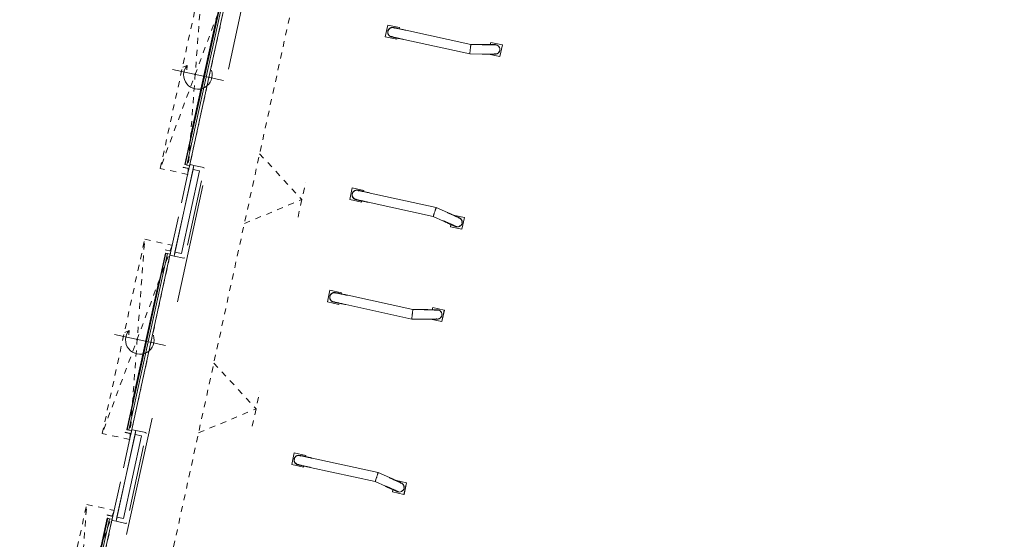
# Model space of a CAD drawing. Header units: metres. Extents: x 233012 to 233264, y 553571 to 554014.
# Tile 48 of 256: x 233173 to 233190, y 553735 to 553744. Entities that reach past the tile are written whole.
import ezdxf

# ---------------------------------------------------------------- set-up
doc = ezdxf.new("R2010")
doc.units = ezdxf.units.M
for name, pattern in [('Dash', [0.00635, 0.003175, -0.003175]), ('Hidden 2x', [0.0036, 0.0024, -0.0012]), ('NLCS-HIDDEN', [4, 2, -2])]:
    doc.linetypes.add(name, pattern=pattern)
for name, color, linetype, lineweight in [('A-N---NPP', 251, 'NLCS-HIDDEN', 9), ('A-NL$1_poort', 252, 'Continuous', 5), ('A-NL$1B_3D-modellen_algemeen', 252, 'Continuous', 5), ('A-NL$1B_3D-modellen_algemeen-drsn', 252, 'Continuous', 5), ('A-NL30_deursparing', 252, 'Continuous', 5)]:
    doc.layers.add(name, color=color, linetype=linetype, lineweight=lineweight)

# ---------------------------------------------------------------- blocks, each defined once
blk = doc.blocks.new('NLRS_31_DO_WB_overheaddeur OH1042P 1 raam_Assa Abloy_mie - overheaddeur OH1042P_Assa Abloy_bxh3000x3200-V86-01_Situatie')
at = {"layer": 'A-NL$1_poort', "linetype": 'Dash'}
for p, q in [((1.67, -0.125), (-1.67, -0.597)), ((-1.67, -0.125), (1.67, -0.597)), ((-1.67, -0.597), (-1.67, -0.125)), ((-1.67, -0.125), (1.67, -0.125)), ((1.67, -0.125), (1.67, -0.597)), ((1.67, -0.597), (-1.67, -0.597))]:
    blk.add_line(p, q, dxfattribs=at)
at = {"layer": 'A-NL$1B_3D-modellen_algemeen'}
for p, q in [((-1.5, -0.125), (-1.57, -0.125)), ((-1.57, -0.125), (-1.57, -0.225)), ((-1.568, -0.225), (-1.568, -0.127)), ((-1.568, -0.127), (-1.5, -0.127)), ((-1.518, -0.13), (-1.518, -0.127)), ((-1.518, -0.171), (-1.518, -0.13)), ((-1.5, -0.127), (-1.5, -0.125)), ((1.5, -0.127), (-1.5, -0.127)), ((1.57, -0.125), (1.5, -0.125)), ((1.5, -0.125), (1.5, -0.127)), ((1.5, -0.127), (1.568, -0.127)), ((1.518, -0.127), (1.518, -0.13)), ((1.518, -0.13), (1.518, -0.171)), ((1.568, -0.127), (1.568, -0.225)), ((1.57, -0.225), (1.57, -0.125)), ((-1.57, -0.225), (-1.568, -0.225)), ((-1.518, -0.183), (-1.518, -0.171)), ((-1.518, -0.171), (1.518, -0.171)), ((-1.518, -0.201), (-1.518, -0.183)), ((-1.518, -0.201), (1.518, -0.201)), ((-1.029, -0.215), (1.031, -0.215)), ((1.518, -0.171), (1.518, -0.183)), ((1.518, -0.183), (1.518, -0.201)), ((1.568, -0.225), (1.57, -0.225))]:
    blk.add_line(p, q, dxfattribs=at)
at = {"layer": 'A-NL30_deursparing'}
for p, q in [((0, 0.127), (0, -0.753)), ((-1.518, -0.201), (-1.518, -0.208)), ((1.518, -0.208), (-1.518, -0.208)), ((-1.518, -0.208), (-1.518, -0.209)), ((-1.518, -0.208), (1.518, -0.208)), ((-1.518, -0.209), (1.518, -0.209)), ((-0.195, -0.209), (-0.305, -0.209)), ((-0.305, -0.209), (-0.195, -0.209)), ((-0.195, -0.209), (-0.295, -0.209)), ((-0.295, -0.209), (-0.195, -0.209)), ((0.195, -0.209), (-0.195, -0.209)), ((0.195, -0.209), (0.295, -0.209)), ((0.295, -0.209), (0.195, -0.209)), ((0.195, -0.209), (0.305, -0.209)), ((0.305, -0.209), (0.195, -0.209)), ((1.518, -0.208), (1.518, -0.201)), ((1.518, -0.209), (1.518, -0.208)), ((-0.117, -0.525), (-0.043, -0.512)), ((-0.117, -0.525), (-0.071, -0.59))]:
    blk.add_line(p, q, dxfattribs=at)
blk.add_arc((0, -0.315), 0.24, 240.8736, 121.6175, dxfattribs=at)
blk = doc.blocks.new('NLRS_90_GM_LB_wieldwinger paar_gen_mie - wieldwinger paar_gen-V97-01_Situatie')
at = {"layer": 'A-NL$1B_3D-modellen_algemeen'}
for p, q in [((233178.4, 553739.438), (233178.357, 553739.243)), ((233178.595, 553739.395), (233178.4, 553739.438)), ((233178.493, 553739.397), (233178.493, 553739.397)), ((233178.59, 553739.375), (233178.595, 553739.395)), ((233178.595, 553739.395), (233178.591, 553739.375)), ((233178.595, 553739.395), (233178.595, 553739.395)), ((233179.794, 553739.112), (233178.7, 553739.352)), ((233178.357, 553739.243), (233178.552, 553739.2)), ((233178.459, 553739.242), (233178.459, 553739.242)), ((233178.552, 553739.2), (233178.557, 553739.221)), ((233178.557, 553739.221), (233178.552, 553739.2)), ((233178.552, 553739.2), (233178.552, 553739.2)), ((233178.666, 553739.196), (233179.777, 553738.953)), ((233180.127, 553739.148), (233180.118, 553739.109)), ((233180.322, 553739.105), (233180.127, 553739.148)), ((233179.984, 553739.111), (233179.794, 553739.112)), ((233180.28, 553738.91), (233180.322, 553739.105)), ((233180.323, 553739.105), (233180.28, 553738.91)), ((233180.322, 553739.105), (233180.323, 553739.105)), ((233179.777, 553738.953), (233179.983, 553738.952)), ((233180.09, 553738.952), (233180.28, 553738.91)), ((233180.28, 553738.91), (233180.28, 553738.91)), ((233177.801, 553736.703), (233177.758, 553736.508)), ((233177.996, 553736.66), (233177.801, 553736.703)), ((233177.894, 553736.662), (233177.894, 553736.662)), ((233177.992, 553736.64), (233177.996, 553736.66)), ((233177.996, 553736.66), (233177.992, 553736.64)), ((233177.996, 553736.66), (233177.996, 553736.66)), ((233177.758, 553736.508), (233177.954, 553736.465)), ((233177.86, 553736.506), (233177.86, 553736.506)), ((233179.212, 553736.373), (233178.101, 553736.616)), ((233177.954, 553736.465), (233177.957, 553736.48)), ((233177.957, 553736.48), (233177.954, 553736.465)), ((233177.954, 553736.465), (233177.954, 553736.465)), ((233178.067, 553736.461), (233179.162, 553736.221)), ((233179.4, 553736.288), (233179.212, 553736.373)), ((233179.162, 553736.221), (233179.334, 553736.143)), ((233179.687, 553736.202), (233179.497, 553736.244)), ((233179.644, 553736.007), (233179.687, 553736.202)), ((233179.687, 553736.202), (233179.645, 553736.007)), ((233179.687, 553736.202), (233179.687, 553736.202)), ((233179.458, 553736.089), (233179.449, 553736.05)), ((233179.449, 553736.05), (233179.644, 553736.007)), ((233179.645, 553736.007), (233179.644, 553736.007))]:
    blk.add_line(p, q, dxfattribs=at)
at = {"layer": 'A-NL$1B_3D-modellen_algemeen', "flags": 128}
for points in [[(233178.459, 553739.242), (233178.456, 553739.242), (233178.453, 553739.243), (233178.45, 553739.244), (233178.447, 553739.245), (233178.444, 553739.246), (233178.441, 553739.248), (233178.438, 553739.249), (233178.435, 553739.251), (233178.433, 553739.252), (233178.43, 553739.254), (233178.427, 553739.256), (233178.425, 553739.258), (233178.422, 553739.26), (233178.42, 553739.262), (233178.418, 553739.265), (233178.416, 553739.267), (233178.414, 553739.269), (233178.412, 553739.272), (233178.41, 553739.275), (233178.408, 553739.277), (233178.407, 553739.28), (233178.405, 553739.283), (233178.404, 553739.286), (233178.402, 553739.289), (233178.401, 553739.292), (233178.4, 553739.295), (233178.399, 553739.298), (233178.398, 553739.301), (233178.398, 553739.304), (233178.397, 553739.307), (233178.397, 553739.31), (233178.396, 553739.313), (233178.396, 553739.316), (233178.396, 553739.32), (233178.396, 553739.323), (233178.397, 553739.326), (233178.397, 553739.329), (233178.397, 553739.332), (233178.398, 553739.335), (233178.398, 553739.336)], [(233178.398, 553739.336), (233178.399, 553739.339), (233178.4, 553739.342), (233178.401, 553739.345), (233178.402, 553739.348), (233178.403, 553739.351), (233178.404, 553739.354), (233178.406, 553739.357), (233178.407, 553739.36), (233178.409, 553739.362), (233178.411, 553739.365), (233178.413, 553739.368), (233178.415, 553739.37), (233178.417, 553739.373), (233178.419, 553739.375), (233178.421, 553739.377), (233178.424, 553739.379), (233178.426, 553739.381), (233178.429, 553739.383), (233178.431, 553739.385), (233178.434, 553739.387), (233178.437, 553739.388), (233178.439, 553739.39), (233178.442, 553739.391), (233178.445, 553739.393), (233178.448, 553739.394), (233178.451, 553739.395), (233178.454, 553739.396), (233178.457, 553739.396), (233178.46, 553739.397), (233178.463, 553739.398), (233178.467, 553739.398), (233178.47, 553739.398), (233178.473, 553739.399), (233178.476, 553739.399), (233178.479, 553739.399), (233178.482, 553739.398), (233178.486, 553739.398), (233178.489, 553739.398), (233178.492, 553739.397), (233178.493, 553739.397)], [(233178.7, 553739.352), (233178.691, 553739.353), (233178.683, 553739.355), (233178.674, 553739.357), (233178.666, 553739.359), (233178.658, 553739.361), (233178.65, 553739.363), (233178.641, 553739.364), (233178.633, 553739.366), (233178.626, 553739.368), (233178.618, 553739.369), (233178.61, 553739.371), (233178.603, 553739.373), (233178.595, 553739.374), (233178.588, 553739.376), (233178.581, 553739.377), (233178.574, 553739.379), (233178.568, 553739.38), (233178.561, 553739.382), (233178.555, 553739.383), (233178.549, 553739.384), (233178.544, 553739.386), (233178.538, 553739.387), (233178.533, 553739.388), (233178.529, 553739.389), (233178.524, 553739.39), (233178.52, 553739.391), (233178.516, 553739.392), (233178.512, 553739.393), (233178.509, 553739.393), (233178.506, 553739.394), (233178.503, 553739.395), (233178.5, 553739.395), (233178.498, 553739.396), (233178.497, 553739.396), (233178.495, 553739.396), (233178.494, 553739.397), (233178.493, 553739.397)], [(233178.51, 553739.387), (233178.507, 553739.388), (233178.504, 553739.389), (233178.501, 553739.39), (233178.499, 553739.391), (233178.496, 553739.392), (233178.493, 553739.393)], [(233178.459, 553739.242), (233178.46, 553739.241), (233178.461, 553739.241), (233178.463, 553739.241), (233178.465, 553739.24), (233178.467, 553739.24), (233178.469, 553739.239), (233178.472, 553739.239), (233178.475, 553739.238), (233178.479, 553739.237), (233178.483, 553739.236), (233178.487, 553739.235), (233178.491, 553739.234), (233178.496, 553739.233), (233178.501, 553739.232), (233178.506, 553739.231), (233178.511, 553739.23), (233178.517, 553739.229), (233178.523, 553739.228), (233178.529, 553739.226), (233178.535, 553739.225), (233178.542, 553739.223), (233178.549, 553739.222), (233178.556, 553739.22), (233178.563, 553739.219), (233178.57, 553739.217), (233178.578, 553739.215), (233178.586, 553739.214), (233178.593, 553739.212), (233178.601, 553739.21), (233178.609, 553739.209), (233178.617, 553739.207), (233178.626, 553739.205), (233178.634, 553739.203), (233178.642, 553739.201), (233178.651, 553739.2), (233178.659, 553739.198), (233178.666, 553739.196)], [(233178.46, 553739.245), (233178.463, 553739.245), (233178.466, 553739.244), (233178.469, 553739.244), (233178.472, 553739.244), (233178.475, 553739.244), (233178.478, 553739.244)], [(233180.22, 553739.107), (233180.209, 553739.108), (233180.206, 553739.109), (233180.204, 553739.109), (233180.202, 553739.109), (233180.2, 553739.109), (233180.198, 553739.109), (233180.195, 553739.109), (233180.193, 553739.109), (233180.189, 553739.109), (233180.186, 553739.109), (233180.182, 553739.109), (233180.178, 553739.109), (233180.174, 553739.109), (233180.169, 553739.109), (233180.164, 553739.109), (233180.159, 553739.109), (233180.154, 553739.11), (233180.148, 553739.11), (233180.142, 553739.11), (233180.136, 553739.11), (233180.129, 553739.11), (233180.123, 553739.11), (233180.116, 553739.11), (233180.109, 553739.11), (233180.101, 553739.11), (233180.094, 553739.11), (233180.086, 553739.11), (233180.078, 553739.11), (233180.07, 553739.11), (233180.062, 553739.11), (233180.054, 553739.11), (233180.046, 553739.11), (233180.038, 553739.111), (233180.029, 553739.111), (233180.021, 553739.111), (233180.012, 553739.111), (233180.003, 553739.111), (233179.995, 553739.111), (233179.986, 553739.111), (233179.984, 553739.111)], [(233180.22, 553739.103), (233180.209, 553739.104), (233180.206, 553739.105), (233180.204, 553739.105), (233180.202, 553739.105), (233180.2, 553739.105), (233180.198, 553739.105), (233180.195, 553739.105), (233180.192, 553739.105), (233180.189, 553739.105), (233180.186, 553739.105), (233180.182, 553739.105), (233180.178, 553739.105), (233180.174, 553739.105), (233180.169, 553739.105), (233180.164, 553739.105), (233180.159, 553739.105), (233180.154, 553739.106), (233180.148, 553739.106), (233180.142, 553739.106), (233180.136, 553739.106), (233180.129, 553739.106), (233180.122, 553739.106), (233180.116, 553739.106), (233180.109, 553739.106), (233180.101, 553739.106), (233180.094, 553739.106), (233180.086, 553739.106), (233180.078, 553739.106), (233180.07, 553739.106), (233180.062, 553739.106), (233180.054, 553739.106), (233180.046, 553739.106), (233180.037, 553739.107), (233180.029, 553739.107), (233180.02, 553739.107), (233180.012, 553739.107), (233180.003, 553739.107), (233179.995, 553739.107), (233179.986, 553739.107), (233179.984, 553739.107)], [(233180.199, 553738.95), (233180.197, 553738.95), (233180.196, 553738.95), (233180.194, 553738.95), (233180.191, 553738.95), (233180.189, 553738.95), (233180.186, 553738.95), (233180.182, 553738.95), (233180.178, 553738.95), (233180.174, 553738.95), (233180.17, 553738.95), (233180.165, 553738.95), (233180.16, 553738.95), (233180.155, 553738.95), (233180.15, 553738.951), (233180.144, 553738.951), (233180.138, 553738.951), (233180.132, 553738.951), (233180.125, 553738.951), (233180.118, 553738.951), (233180.111, 553738.951), (233180.104, 553738.951), (233180.097, 553738.951), (233180.089, 553738.951), (233180.082, 553738.951), (233180.074, 553738.951), (233180.066, 553738.951), (233180.058, 553738.951), (233180.05, 553738.951), (233180.041, 553738.951), (233180.033, 553738.952), (233180.025, 553738.952), (233180.016, 553738.952), (233180.008, 553738.952), (233179.999, 553738.952), (233179.99, 553738.952), (233179.983, 553738.952)], [(233180.187, 553738.955), (233180.197, 553738.954), (233180.199, 553738.954)], [(233177.8, 553736.601), (233177.8, 553736.604), (233177.801, 553736.607), (233177.802, 553736.61), (233177.803, 553736.613), (233177.804, 553736.616), (233177.806, 553736.619), (233177.807, 553736.622), (233177.809, 553736.624), (233177.811, 553736.627), (233177.812, 553736.63), (233177.814, 553736.632), (233177.816, 553736.635), (233177.818, 553736.637), (233177.82, 553736.64), (233177.823, 553736.642), (233177.825, 553736.644), (233177.828, 553736.646), (233177.83, 553736.648), (233177.833, 553736.65), (233177.835, 553736.651), (233177.838, 553736.653), (233177.841, 553736.655), (233177.844, 553736.656), (233177.847, 553736.657), (233177.85, 553736.658), (233177.853, 553736.659), (233177.856, 553736.66), (233177.859, 553736.661), (233177.862, 553736.662), (233177.865, 553736.662), (233177.868, 553736.663), (233177.871, 553736.663), (233177.874, 553736.663), (233177.878, 553736.663), (233177.881, 553736.663), (233177.884, 553736.663), (233177.887, 553736.663), (233177.89, 553736.662), (233177.893, 553736.662), (233177.894, 553736.662)], [(233178.101, 553736.616), (233178.093, 553736.618), (233178.084, 553736.62), (233178.076, 553736.622), (233178.067, 553736.624), (233178.059, 553736.625), (233178.051, 553736.627), (233178.043, 553736.629), (233178.035, 553736.631), (233178.027, 553736.633), (233178.019, 553736.634), (233178.012, 553736.636), (233178.004, 553736.638), (233177.997, 553736.639), (233177.99, 553736.641), (233177.983, 553736.642), (233177.976, 553736.644), (233177.969, 553736.645), (233177.963, 553736.647), (233177.957, 553736.648), (233177.951, 553736.649), (233177.945, 553736.65), (233177.94, 553736.652), (233177.935, 553736.653), (233177.93, 553736.654), (233177.925, 553736.655), (233177.921, 553736.656), (233177.917, 553736.657), (233177.913, 553736.657), (233177.91, 553736.658), (233177.907, 553736.659), (233177.904, 553736.659), (233177.902, 553736.66), (233177.9, 553736.66), (233177.898, 553736.661), (233177.897, 553736.661), (233177.896, 553736.661), (233177.894, 553736.662)], [(233177.911, 553736.651), (233177.908, 553736.653), (233177.906, 553736.654), (233177.903, 553736.655), (233177.9, 553736.656), (233177.897, 553736.657), (233177.894, 553736.657)], [(233177.86, 553736.506), (233177.857, 553736.507), (233177.854, 553736.508), (233177.851, 553736.509), (233177.848, 553736.51), (233177.845, 553736.511), (233177.842, 553736.513), (233177.839, 553736.514), (233177.837, 553736.516), (233177.834, 553736.517), (233177.831, 553736.519), (233177.829, 553736.521), (233177.826, 553736.523), (233177.824, 553736.525), (233177.822, 553736.527), (233177.819, 553736.529), (233177.817, 553736.532), (233177.815, 553736.534), (233177.813, 553736.537), (233177.811, 553736.539), (233177.81, 553736.542), (233177.808, 553736.545), (233177.807, 553736.548), (233177.805, 553736.55), (233177.804, 553736.553), (233177.803, 553736.556), (233177.802, 553736.559), (233177.801, 553736.562), (233177.8, 553736.565), (233177.799, 553736.568), (233177.799, 553736.572), (233177.798, 553736.575), (233177.798, 553736.578), (233177.798, 553736.581), (233177.798, 553736.584), (233177.798, 553736.587), (233177.798, 553736.591), (233177.798, 553736.594), (233177.799, 553736.597), (233177.799, 553736.6), (233177.8, 553736.601)], [(233177.86, 553736.506), (233177.862, 553736.506), (233177.863, 553736.506), (233177.864, 553736.505), (233177.866, 553736.505), (233177.868, 553736.504), (233177.871, 553736.504), (233177.874, 553736.503), (233177.877, 553736.503), (233177.88, 553736.502), (233177.884, 553736.501), (233177.888, 553736.5), (233177.892, 553736.499), (233177.897, 553736.498), (233177.902, 553736.497), (233177.907, 553736.496), (233177.913, 553736.495), (233177.918, 553736.494), (233177.924, 553736.492), (233177.93, 553736.491), (233177.937, 553736.489), (233177.943, 553736.488), (233177.95, 553736.487), (233177.957, 553736.485), (233177.964, 553736.483), (233177.972, 553736.482), (233177.979, 553736.48), (233177.987, 553736.479), (233177.995, 553736.477), (233178.003, 553736.475), (233178.011, 553736.473), (233178.019, 553736.472), (233178.027, 553736.47), (233178.035, 553736.468), (233178.044, 553736.466), (233178.052, 553736.464), (233178.061, 553736.462), (233178.067, 553736.461)], [(233177.861, 553736.51), (233177.864, 553736.51), (233177.867, 553736.509), (233177.87, 553736.509), (233177.873, 553736.509), (233177.876, 553736.508), (233177.879, 553736.508)], [(233179.597, 553736.2), (233179.596, 553736.201), (233179.594, 553736.201), (233179.592, 553736.202), (233179.59, 553736.203), (233179.588, 553736.204), (233179.585, 553736.205), (233179.582, 553736.207), (233179.578, 553736.208), (233179.575, 553736.21), (233179.571, 553736.211), (233179.566, 553736.213), (233179.562, 553736.215), (233179.557, 553736.217), (233179.552, 553736.22), (233179.547, 553736.222), (233179.541, 553736.225), (233179.536, 553736.227), (233179.53, 553736.23), (233179.524, 553736.233), (233179.517, 553736.235), (233179.511, 553736.238), (233179.504, 553736.241), (233179.497, 553736.244), (233179.49, 553736.247), (233179.483, 553736.251), (233179.476, 553736.254), (233179.468, 553736.257), (233179.461, 553736.261), (233179.453, 553736.264), (233179.446, 553736.268), (233179.438, 553736.271), (233179.43, 553736.275), (233179.422, 553736.278), (233179.415, 553736.282), (233179.407, 553736.285), (233179.4, 553736.288)], [(233179.584, 553736.2), (233179.594, 553736.197), (233179.595, 553736.196)], [(233179.551, 553736.048), (233179.54, 553736.051), (233179.537, 553736.052), (233179.536, 553736.053), (233179.534, 553736.054), (233179.532, 553736.055), (233179.53, 553736.056), (233179.527, 553736.057), (233179.525, 553736.058), (233179.522, 553736.059), (233179.519, 553736.061), (233179.515, 553736.062), (233179.512, 553736.064), (233179.508, 553736.065), (233179.503, 553736.067), (233179.499, 553736.069), (233179.494, 553736.071), (233179.489, 553736.074), (233179.484, 553736.076), (233179.479, 553736.078), (233179.473, 553736.081), (233179.467, 553736.084), (233179.461, 553736.086), (233179.455, 553736.089), (233179.448, 553736.092), (233179.441, 553736.095), (233179.435, 553736.098), (233179.428, 553736.101), (233179.421, 553736.104), (233179.413, 553736.108), (233179.406, 553736.111), (233179.399, 553736.114), (233179.391, 553736.118), (233179.383, 553736.121), (233179.376, 553736.125), (233179.368, 553736.128), (233179.36, 553736.132), (233179.352, 553736.135), (233179.344, 553736.139), (233179.336, 553736.142), (233179.334, 553736.143)], [(233179.552, 553736.052), (233179.541, 553736.055), (233179.539, 553736.056), (233179.537, 553736.057), (233179.535, 553736.058), (233179.533, 553736.058), (233179.531, 553736.059), (233179.529, 553736.06), (233179.526, 553736.062), (233179.524, 553736.063), (233179.52, 553736.064), (233179.517, 553736.066), (233179.513, 553736.067), (233179.509, 553736.069), (233179.505, 553736.071), (233179.501, 553736.073), (233179.496, 553736.075), (233179.491, 553736.077), (233179.486, 553736.08), (233179.48, 553736.082), (233179.475, 553736.085), (233179.469, 553736.087), (233179.463, 553736.09), (233179.456, 553736.093), (233179.45, 553736.096), (233179.443, 553736.099), (233179.436, 553736.102), (233179.429, 553736.105), (233179.422, 553736.108), (233179.415, 553736.111), (233179.408, 553736.115), (233179.4, 553736.118), (233179.393, 553736.121), (233179.385, 553736.125), (233179.377, 553736.128), (233179.37, 553736.132), (233179.362, 553736.135), (233179.354, 553736.139), (233179.346, 553736.142), (233179.338, 553736.146), (233179.336, 553736.147)]]:
    blk.add_lwpolyline(points, dxfattribs=at)
at = {"layer": 'A-NL$1B_3D-modellen_algemeen'}
for centre, major_axis, start_param, end_param in [((233178.476, 553739.319), (0.017, 0.0777), 1.570797, 3.403393), ((233178.476, 553739.319), (0.017, 0.0777), 6.030648, 7.853976), ((233178.476, 553739.319), (0.0161, 0.0738), 1.570796, 1.832595), ((233178.476, 553739.319), (0.0161, 0.0738), 1.308997, 1.570796), ((233178.476, 553739.319), (0.0161, 0.0738), 2.094396, 2.356195), ((233178.476, 553739.319), (0.0161, 0.0738), 0.785395, 1.134942), ((233178.476, 553739.319), (0.0161, 0.0738), 6.053207, 6.926235), ((233178.476, 553739.319), (0.0161, 0.0738), 3.239434, 3.340115), ((233180.203, 553739.029), (0.017, 0.0777), 4.921829, 6.766555), ((233180.203, 553739.029), (0.017, 0.0777), 3.089234, 4.92183), ((233180.203, 553739.029), (0.0161, 0.0738), 3.089232, 3.991761), ((233180.203, 553739.029), (0.0161, 0.0738), 6.230826, 6.403258), ((233180.203, 553739.029), (0.0161, 0.0738), 4.136432, 4.278614), ((233180.203, 553739.029), (0.0161, 0.0738), 5.283174, 5.70723), ((233180.203, 553739.029), (0.0161, 0.0738), 4.451291, 4.570217), ((233177.877, 553736.584), (0.017, 0.0777), 6.021382, 7.853978), ((233177.877, 553736.584), (0.0161, 0.0738), 6.084665, 6.185345), ((233177.877, 553736.584), (0.017, 0.0777), 1.570794, 3.394122), ((233177.877, 553736.584), (0.0161, 0.0738), 1.570795, 1.832594), ((233177.877, 553736.584), (0.0161, 0.0738), 1.308995, 1.570794), ((233177.877, 553736.584), (0.0161, 0.0738), 2.006646, 2.356193), ((233177.877, 553736.584), (0.0161, 0.0738), 2.498536, 3.371564), ((233177.877, 553736.584), (0.0161, 0.0738), 0.785395, 1.047194), ((233179.568, 553736.126), (0.0161, 0.0738), 5.433018, 6.335547), ((233179.568, 553736.126), (0.017, 0.0777), 4.764751, 6.335548), ((233179.568, 553736.126), (0.017, 0.0777), 2.670351, 4.502947), ((233179.568, 553736.126), (0.0161, 0.0738), 3.021521, 3.193953), ((233179.568, 553736.126), (0.0161, 0.0738), 3.71755, 4.141606), ((233179.568, 553736.126), (0.0161, 0.0738), 5.146166, 5.288348), ((233179.568, 553736.126), (0.017, 0.0777), 4.502947, 4.733283), ((233179.568, 553736.126), (0.0161, 0.0738), 4.854561, 4.973487)]:
    blk.add_ellipse(centre, major_axis=major_axis, ratio=0.9998, start_param=start_param, end_param=end_param, dxfattribs=at)
for points, knots in [([(233179.794, 553739.112), (233179.794, 553739.112), (233179.794, 553739.11), (233179.793, 553739.102), (233179.791, 553739.09), (233179.789, 553739.073), (233179.786, 553739.054), (233179.784, 553739.033), (233179.782, 553739.012), (233179.78, 553738.993), (233179.778, 553738.976), (233179.777, 553738.963), (233179.777, 553738.955), (233179.777, 553738.953), (233179.777, 553738.953)], [0.0013236, 0.0013236, 0.0013236, 0.0013236, 0.0833333, 0.1666667, 0.25, 0.3333333, 0.4166667, 0.5, 0.5833333, 0.6666667, 0.75, 0.8333333, 0.9166667, 1, 1, 1, 1]), ([(233179.212, 553736.373), (233179.212, 553736.373), (233179.211, 553736.371), (233179.208, 553736.364), (233179.204, 553736.352), (233179.198, 553736.336), (233179.192, 553736.317), (233179.186, 553736.298), (233179.179, 553736.278), (233179.173, 553736.259), (233179.168, 553736.243), (233179.164, 553736.231), (233179.162, 553736.223), (233179.162, 553736.221), (233179.162, 553736.221)], [0, 0, 0, 0, 0.0833333, 0.1666667, 0.25, 0.3333333, 0.4166667, 0.5, 0.5833333, 0.6666667, 0.75, 0.8333333, 0.9166667, 0.9986764, 0.9986764, 0.9986764, 0.9986764])]:
    blk.add_open_spline(points, degree=3, knots=knots, dxfattribs=at)
blk = doc.blocks.new('NLRS_90_GM_LB_wieldwinger paar_gen_mie - wieldwinger paar_gen-2265158-01_Situatie')
at = {"layer": 'A-NL$1B_3D-modellen_algemeen'}
for p, q in [((233166.702, 553685.983), (233166.659, 553685.788)), ((233166.897, 553685.94), (233166.702, 553685.983)), ((233166.795, 553685.942), (233166.795, 553685.942)), ((233166.893, 553685.92), (233166.897, 553685.94)), ((233166.898, 553685.94), (233166.893, 553685.92)), ((233166.897, 553685.94), (233166.898, 553685.94)), ((233168.097, 553685.657), (233167.002, 553685.896)), ((233166.659, 553685.788), (233166.855, 553685.745)), ((233166.761, 553685.786), (233166.761, 553685.786)), ((233166.855, 553685.745), (233166.859, 553685.765)), ((233166.859, 553685.765), (233166.855, 553685.745)), ((233166.855, 553685.745), (233166.855, 553685.745)), ((233166.968, 553685.741), (233168.079, 553685.498)), ((233168.286, 553685.656), (233168.097, 553685.657)), ((233168.43, 553685.693), (233168.421, 553685.654)), ((233168.625, 553685.65), (233168.43, 553685.693)), ((233168.582, 553685.455), (233168.625, 553685.65)), ((233168.625, 553685.65), (233168.582, 553685.455)), ((233168.625, 553685.65), (233168.625, 553685.65)), ((233168.079, 553685.498), (233168.285, 553685.497)), ((233168.392, 553685.497), (233168.582, 553685.455)), ((233168.582, 553685.455), (233168.582, 553685.455)), ((233166.104, 553683.248), (233166.061, 553683.052)), ((233166.299, 553683.205), (233166.104, 553683.248)), ((233166.061, 553683.052), (233166.256, 553683.01)), ((233166.197, 553683.206), (233166.197, 553683.206)), ((233166.294, 553683.185), (233166.299, 553683.205)), ((233166.299, 553683.205), (233166.295, 553683.185)), ((233166.299, 553683.205), (233166.299, 553683.205)), ((233167.515, 553682.918), (233166.404, 553683.161)), ((233166.163, 553683.051), (233166.163, 553683.051)), ((233166.256, 553683.01), (233166.261, 553683.03)), ((233166.261, 553683.03), (233166.256, 553683.01)), ((233166.256, 553683.01), (233166.256, 553683.01)), ((233166.37, 553683.006), (233167.465, 553682.766)), ((233167.702, 553682.833), (233167.515, 553682.918)), ((233167.465, 553682.766), (233167.637, 553682.688)), ((233167.99, 553682.747), (233167.8, 553682.789)), ((233167.947, 553682.552), (233167.99, 553682.747)), ((233167.99, 553682.747), (233167.947, 553682.552)), ((233167.99, 553682.747), (233167.99, 553682.747)), ((233167.76, 553682.634), (233167.752, 553682.594)), ((233167.752, 553682.594), (233167.947, 553682.552)), ((233167.947, 553682.552), (233167.947, 553682.552))]:
    blk.add_line(p, q, dxfattribs=at)
at = {"layer": 'A-NL$1B_3D-modellen_algemeen', "flags": 128}
for points in [[(233166.761, 553685.786), (233166.758, 553685.787), (233166.755, 553685.788), (233166.752, 553685.789), (233166.749, 553685.79), (233166.746, 553685.791), (233166.743, 553685.793), (233166.741, 553685.794), (233166.738, 553685.796), (233166.735, 553685.797), (233166.732, 553685.799), (233166.73, 553685.801), (233166.727, 553685.803), (233166.725, 553685.805), (233166.723, 553685.807), (233166.72, 553685.81), (233166.718, 553685.812), (233166.716, 553685.814), (233166.714, 553685.817), (233166.713, 553685.819), (233166.711, 553685.822), (233166.709, 553685.825), (233166.708, 553685.828), (233166.706, 553685.831), (233166.705, 553685.833), (233166.704, 553685.836), (233166.703, 553685.839), (233166.702, 553685.842), (233166.701, 553685.846), (233166.7, 553685.849), (233166.7, 553685.852), (233166.699, 553685.855), (233166.699, 553685.858), (233166.699, 553685.861), (233166.699, 553685.864), (233166.699, 553685.868), (233166.699, 553685.871), (233166.699, 553685.874), (233166.7, 553685.877), (233166.701, 553685.88), (233166.701, 553685.881)], [(233166.701, 553685.881), (233166.701, 553685.884), (233166.702, 553685.887), (233166.703, 553685.89), (233166.704, 553685.893), (233166.706, 553685.896), (233166.707, 553685.899), (233166.708, 553685.902), (233166.71, 553685.905), (233166.712, 553685.907), (233166.713, 553685.91), (233166.715, 553685.913), (233166.717, 553685.915), (233166.719, 553685.917), (233166.722, 553685.92), (233166.724, 553685.922), (233166.726, 553685.924), (233166.729, 553685.926), (233166.731, 553685.928), (233166.734, 553685.93), (233166.736, 553685.932), (233166.739, 553685.933), (233166.742, 553685.935), (233166.745, 553685.936), (233166.748, 553685.937), (233166.751, 553685.939), (233166.754, 553685.94), (233166.757, 553685.941), (233166.76, 553685.941), (233166.763, 553685.942), (233166.766, 553685.943), (233166.769, 553685.943), (233166.772, 553685.943), (233166.776, 553685.944), (233166.779, 553685.944), (233166.782, 553685.943), (233166.785, 553685.943), (233166.788, 553685.943), (233166.791, 553685.942), (233166.795, 553685.942), (233166.795, 553685.942)], [(233167.002, 553685.896), (233166.994, 553685.898), (233166.985, 553685.9), (233166.977, 553685.902), (233166.969, 553685.904), (233166.96, 553685.906), (233166.952, 553685.907), (233166.944, 553685.909), (233166.936, 553685.911), (233166.928, 553685.913), (233166.92, 553685.914), (233166.913, 553685.916), (233166.905, 553685.918), (233166.898, 553685.919), (233166.891, 553685.921), (233166.884, 553685.922), (233166.877, 553685.924), (233166.87, 553685.925), (233166.864, 553685.927), (233166.858, 553685.928), (233166.852, 553685.929), (233166.846, 553685.931), (233166.841, 553685.932), (233166.836, 553685.933), (233166.831, 553685.934), (233166.827, 553685.935), (233166.822, 553685.936), (233166.818, 553685.937), (233166.815, 553685.938), (233166.811, 553685.938), (233166.808, 553685.939), (233166.805, 553685.94), (233166.803, 553685.94), (233166.801, 553685.941), (233166.799, 553685.941), (233166.798, 553685.941), (233166.797, 553685.941), (233166.795, 553685.942)], [(233166.812, 553685.932), (233166.81, 553685.933), (233166.807, 553685.934), (233166.804, 553685.935), (233166.801, 553685.936), (233166.798, 553685.937), (233166.795, 553685.938)], [(233166.761, 553685.786), (233166.763, 553685.786), (233166.764, 553685.786), (233166.766, 553685.785), (233166.767, 553685.785), (233166.77, 553685.785), (233166.772, 553685.784), (233166.775, 553685.783), (233166.778, 553685.783), (233166.781, 553685.782), (233166.785, 553685.781), (233166.789, 553685.78), (233166.794, 553685.779), (233166.798, 553685.778), (233166.803, 553685.777), (233166.808, 553685.776), (233166.814, 553685.775), (233166.819, 553685.774), (233166.825, 553685.772), (233166.832, 553685.771), (233166.838, 553685.77), (233166.845, 553685.768), (233166.851, 553685.767), (233166.858, 553685.765), (233166.866, 553685.764), (233166.873, 553685.762), (233166.88, 553685.76), (233166.888, 553685.759), (233166.896, 553685.757), (233166.904, 553685.755), (233166.912, 553685.753), (233166.92, 553685.752), (233166.928, 553685.75), (233166.937, 553685.748), (233166.945, 553685.746), (233166.953, 553685.744), (233166.962, 553685.743), (233166.968, 553685.741)], [(233166.762, 553685.79), (233166.765, 553685.79), (233166.768, 553685.789), (233166.771, 553685.789), (233166.774, 553685.789), (233166.777, 553685.789), (233166.78, 553685.789)], [(233168.523, 553685.652), (233168.512, 553685.653), (233168.509, 553685.654), (233168.507, 553685.654), (233168.505, 553685.654), (233168.503, 553685.654), (233168.501, 553685.654), (233168.498, 553685.654), (233168.495, 553685.654), (233168.492, 553685.654), (233168.489, 553685.654), (233168.485, 553685.654), (233168.481, 553685.654), (233168.476, 553685.654), (233168.472, 553685.654), (233168.467, 553685.654), (233168.462, 553685.654), (233168.456, 553685.654), (233168.45, 553685.654), (233168.444, 553685.655), (233168.438, 553685.655), (233168.432, 553685.655), (233168.425, 553685.655), (233168.418, 553685.655), (233168.411, 553685.655), (233168.404, 553685.655), (233168.396, 553685.655), (233168.389, 553685.655), (233168.381, 553685.655), (233168.373, 553685.655), (233168.365, 553685.655), (233168.357, 553685.655), (233168.348, 553685.655), (233168.34, 553685.655), (233168.332, 553685.655), (233168.323, 553685.656), (233168.315, 553685.656), (233168.306, 553685.656), (233168.297, 553685.656), (233168.289, 553685.656), (233168.286, 553685.656)], [(233168.522, 553685.648), (233168.511, 553685.649), (233168.509, 553685.65), (233168.507, 553685.65), (233168.505, 553685.65), (233168.503, 553685.65), (233168.5, 553685.65), (233168.498, 553685.65), (233168.495, 553685.65), (233168.492, 553685.65), (233168.488, 553685.65), (233168.485, 553685.65), (233168.481, 553685.65), (233168.476, 553685.65), (233168.472, 553685.65), (233168.467, 553685.65), (233168.462, 553685.65), (233168.456, 553685.65), (233168.45, 553685.65), (233168.444, 553685.651), (233168.438, 553685.651), (233168.432, 553685.651), (233168.425, 553685.651), (233168.418, 553685.651), (233168.411, 553685.651), (233168.404, 553685.651), (233168.396, 553685.651), (233168.389, 553685.651), (233168.381, 553685.651), (233168.373, 553685.651), (233168.365, 553685.651), (233168.357, 553685.651), (233168.348, 553685.651), (233168.34, 553685.651), (233168.332, 553685.651), (233168.323, 553685.652), (233168.315, 553685.652), (233168.306, 553685.652), (233168.297, 553685.652), (233168.289, 553685.652), (233168.286, 553685.652)], [(233168.501, 553685.495), (233168.5, 553685.495), (233168.498, 553685.495), (233168.496, 553685.495), (233168.494, 553685.495), (233168.491, 553685.495), (233168.488, 553685.495), (233168.485, 553685.495), (233168.481, 553685.495), (233168.477, 553685.495), (233168.473, 553685.495), (233168.468, 553685.495), (233168.463, 553685.495), (233168.458, 553685.495), (233168.452, 553685.495), (233168.446, 553685.496), (233168.44, 553685.496), (233168.434, 553685.496), (233168.428, 553685.496), (233168.421, 553685.496), (233168.414, 553685.496), (233168.407, 553685.496), (233168.4, 553685.496), (233168.392, 553685.496), (233168.384, 553685.496), (233168.377, 553685.496), (233168.369, 553685.496), (233168.361, 553685.496), (233168.352, 553685.496), (233168.344, 553685.496), (233168.336, 553685.496), (233168.327, 553685.496), (233168.319, 553685.497), (233168.31, 553685.497), (233168.302, 553685.497), (233168.293, 553685.497), (233168.285, 553685.497)], [(233168.49, 553685.5), (233168.5, 553685.499), (233168.501, 553685.499)], [(233166.163, 553683.051), (233166.16, 553683.052), (233166.157, 553683.053), (233166.154, 553683.054), (233166.151, 553683.055), (233166.148, 553683.056), (233166.145, 553683.057), (233166.142, 553683.059), (233166.139, 553683.06), (233166.137, 553683.062), (233166.134, 553683.064), (233166.131, 553683.066), (233166.129, 553683.068), (233166.126, 553683.07), (233166.124, 553683.072), (233166.122, 553683.074), (233166.12, 553683.077), (233166.118, 553683.079), (233166.116, 553683.082), (233166.114, 553683.084), (233166.112, 553683.087), (233166.111, 553683.09), (233166.109, 553683.092), (233166.108, 553683.095), (233166.106, 553683.098), (233166.105, 553683.101), (233166.104, 553683.104), (233166.103, 553683.107), (233166.103, 553683.11), (233166.102, 553683.113), (233166.101, 553683.116), (233166.101, 553683.12), (233166.101, 553683.123), (233166.1, 553683.126), (233166.1, 553683.129), (233166.1, 553683.132), (233166.101, 553683.136), (233166.101, 553683.139), (233166.101, 553683.142), (233166.102, 553683.145), (233166.102, 553683.146)], [(233166.102, 553683.146), (233166.103, 553683.149), (233166.104, 553683.152), (233166.105, 553683.155), (233166.106, 553683.158), (233166.107, 553683.161), (233166.108, 553683.164), (233166.11, 553683.167), (233166.111, 553683.169), (233166.113, 553683.172), (233166.115, 553683.175), (233166.117, 553683.177), (233166.119, 553683.18), (233166.121, 553683.182), (233166.123, 553683.184), (233166.125, 553683.187), (233166.128, 553683.189), (233166.13, 553683.191), (233166.133, 553683.193), (233166.135, 553683.195), (233166.138, 553683.196), (233166.141, 553683.198), (233166.143, 553683.199), (233166.146, 553683.201), (233166.149, 553683.202), (233166.152, 553683.203), (233166.155, 553683.204), (233166.158, 553683.205), (233166.161, 553683.206), (233166.164, 553683.207), (233166.168, 553683.207), (233166.171, 553683.208), (233166.174, 553683.208), (233166.177, 553683.208), (233166.18, 553683.208), (233166.183, 553683.208), (233166.187, 553683.208), (233166.19, 553683.208), (233166.193, 553683.207), (233166.196, 553683.207), (233166.197, 553683.206)], [(233166.164, 553683.055), (233166.167, 553683.054), (233166.17, 553683.054), (233166.173, 553683.054), (233166.176, 553683.053), (233166.179, 553683.053), (233166.182, 553683.053)], [(233166.404, 553683.161), (233166.395, 553683.163), (233166.387, 553683.165), (233166.378, 553683.167), (233166.37, 553683.169), (233166.362, 553683.17), (233166.354, 553683.172), (233166.345, 553683.174), (233166.337, 553683.176), (233166.33, 553683.177), (233166.322, 553683.179), (233166.314, 553683.181), (233166.307, 553683.182), (233166.299, 553683.184), (233166.292, 553683.186), (233166.285, 553683.187), (233166.278, 553683.189), (233166.272, 553683.19), (233166.266, 553683.191), (233166.259, 553683.193), (233166.254, 553683.194), (233166.248, 553683.195), (233166.243, 553683.196), (233166.237, 553683.198), (233166.233, 553683.199), (233166.228, 553683.2), (233166.224, 553683.201), (233166.22, 553683.201), (233166.216, 553683.202), (233166.213, 553683.203), (233166.21, 553683.204), (233166.207, 553683.204), (233166.205, 553683.205), (233166.202, 553683.205), (233166.201, 553683.206), (233166.199, 553683.206), (233166.198, 553683.206), (233166.197, 553683.206)], [(233166.214, 553683.196), (233166.211, 553683.198), (233166.208, 553683.199), (233166.205, 553683.2), (233166.203, 553683.201), (233166.2, 553683.202), (233166.197, 553683.202)], [(233166.163, 553683.051), (233166.164, 553683.051), (233166.166, 553683.051), (233166.167, 553683.05), (233166.169, 553683.05), (233166.171, 553683.049), (233166.174, 553683.049), (233166.176, 553683.048), (233166.179, 553683.047), (233166.183, 553683.047), (233166.187, 553683.046), (233166.191, 553683.045), (233166.195, 553683.044), (233166.2, 553683.043), (233166.205, 553683.042), (233166.21, 553683.041), (233166.215, 553683.04), (233166.221, 553683.038), (233166.227, 553683.037), (233166.233, 553683.036), (233166.239, 553683.034), (233166.246, 553683.033), (233166.253, 553683.031), (233166.26, 553683.03), (233166.267, 553683.028), (233166.274, 553683.027), (233166.282, 553683.025), (233166.29, 553683.023), (233166.297, 553683.022), (233166.305, 553683.02), (233166.313, 553683.018), (233166.321, 553683.016), (233166.33, 553683.015), (233166.338, 553683.013), (233166.346, 553683.011), (233166.355, 553683.009), (233166.363, 553683.007), (233166.37, 553683.006)], [(233167.9, 553682.745), (233167.898, 553682.745), (233167.897, 553682.746), (233167.895, 553682.747), (233167.893, 553682.748), (233167.89, 553682.749), (233167.887, 553682.75), (233167.884, 553682.751), (233167.881, 553682.753), (233167.877, 553682.755), (233167.873, 553682.756), (233167.869, 553682.758), (233167.864, 553682.76), (233167.86, 553682.762), (233167.855, 553682.765), (233167.849, 553682.767), (233167.844, 553682.769), (233167.838, 553682.772), (233167.832, 553682.775), (233167.826, 553682.777), (233167.82, 553682.78), (233167.813, 553682.783), (233167.807, 553682.786), (233167.8, 553682.789), (233167.793, 553682.792), (233167.786, 553682.796), (233167.778, 553682.799), (233167.771, 553682.802), (233167.764, 553682.806), (233167.756, 553682.809), (233167.748, 553682.812), (233167.741, 553682.816), (233167.733, 553682.819), (233167.725, 553682.823), (233167.717, 553682.826), (233167.709, 553682.83), (233167.702, 553682.833)], [(233167.887, 553682.745), (233167.897, 553682.742), (233167.898, 553682.741)], [(233167.854, 553682.593), (233167.843, 553682.596), (233167.84, 553682.597), (233167.838, 553682.598), (233167.836, 553682.599), (233167.835, 553682.6), (233167.832, 553682.601), (233167.83, 553682.602), (233167.827, 553682.603), (233167.825, 553682.604), (233167.821, 553682.605), (233167.818, 553682.607), (233167.814, 553682.609), (233167.81, 553682.61), (233167.806, 553682.612), (233167.802, 553682.614), (233167.797, 553682.616), (233167.792, 553682.619), (233167.787, 553682.621), (233167.781, 553682.623), (233167.775, 553682.626), (233167.77, 553682.628), (233167.764, 553682.631), (233167.757, 553682.634), (233167.751, 553682.637), (233167.744, 553682.64), (233167.737, 553682.643), (233167.73, 553682.646), (233167.723, 553682.649), (233167.716, 553682.653), (233167.709, 553682.656), (233167.701, 553682.659), (233167.694, 553682.663), (233167.686, 553682.666), (233167.678, 553682.67), (233167.67, 553682.673), (233167.663, 553682.677), (233167.655, 553682.68), (233167.647, 553682.684), (233167.639, 553682.687), (233167.637, 553682.688)], [(233167.855, 553682.597), (233167.844, 553682.6), (233167.841, 553682.601), (233167.84, 553682.602), (233167.838, 553682.603), (233167.836, 553682.603), (233167.834, 553682.604), (233167.832, 553682.605), (233167.829, 553682.606), (233167.826, 553682.608), (233167.823, 553682.609), (233167.82, 553682.611), (233167.816, 553682.612), (233167.812, 553682.614), (233167.808, 553682.616), (233167.803, 553682.618), (233167.798, 553682.62), (233167.793, 553682.622), (233167.788, 553682.625), (233167.783, 553682.627), (233167.777, 553682.63), (233167.771, 553682.632), (233167.765, 553682.635), (233167.759, 553682.638), (233167.752, 553682.641), (233167.746, 553682.644), (233167.739, 553682.647), (233167.732, 553682.65), (233167.725, 553682.653), (233167.718, 553682.656), (233167.71, 553682.66), (233167.703, 553682.663), (233167.695, 553682.666), (233167.688, 553682.67), (233167.68, 553682.673), (233167.672, 553682.677), (233167.664, 553682.68), (233167.656, 553682.684), (233167.649, 553682.687), (233167.641, 553682.691), (233167.639, 553682.692)]]:
    blk.add_lwpolyline(points, dxfattribs=at)
at = {"layer": 'A-NL$1B_3D-modellen_algemeen'}
for centre, major_axis, start_param, end_param in [((233166.778, 553685.864), (0.017, 0.0777), 1.570794, 3.40339), ((233166.778, 553685.864), (0.017, 0.0777), 6.030653, 7.853981), ((233166.778, 553685.864), (0.0161, 0.0738), 1.570792, 1.832591), ((233166.778, 553685.864), (0.0161, 0.0738), 1.308997, 1.570796), ((233166.778, 553685.864), (0.0161, 0.0738), 0.785396, 1.134942), ((233166.778, 553685.864), (0.0161, 0.0738), 6.053208, 6.926236), ((233166.778, 553685.864), (0.0161, 0.0738), 2.094396, 2.356196), ((233166.778, 553685.864), (0.0161, 0.0738), 3.239435, 3.340115), ((233168.506, 553685.574), (0.017, 0.0777), 3.089237, 4.921833), ((233168.506, 553685.574), (0.017, 0.0777), 4.921828, 6.754424), ((233168.506, 553685.574), (0.0161, 0.0738), 6.230823, 6.403255), ((233168.506, 553685.574), (0.0161, 0.0738), 5.283177, 5.707233), ((233168.506, 553685.574), (0.0161, 0.0738), 4.451294, 4.57022), ((233168.506, 553685.574), (0.0161, 0.0738), 3.089233, 3.991762), ((233168.506, 553685.574), (0.0161, 0.0738), 4.136433, 4.278616), ((233166.18, 553683.129), (0.017, 0.0777), 1.570793, 3.394121), ((233166.18, 553683.129), (0.017, 0.0777), 6.021382, 7.853978), ((233166.18, 553683.129), (0.0161, 0.0738), 1.570795, 1.832594), ((233166.18, 553683.129), (0.0161, 0.0738), 1.308995, 1.570794), ((233166.18, 553683.129), (0.0161, 0.0738), 2.006648, 2.356195), ((233166.18, 553683.129), (0.0161, 0.0738), 2.498542, 3.37157), ((233166.18, 553683.129), (0.0161, 0.0738), 0.785393, 1.047193), ((233166.18, 553683.129), (0.0161, 0.0738), 6.08466, 6.18534), ((233167.871, 553682.671), (0.0161, 0.0738), 5.433016, 6.335545), ((233167.871, 553682.671), (0.017, 0.0777), 4.502952, 6.335548), ((233167.871, 553682.671), (0.017, 0.0777), 2.670355, 4.502951), ((233167.871, 553682.671), (0.0161, 0.0738), 3.021521, 3.193953), ((233167.871, 553682.671), (0.0161, 0.0738), 3.717551, 4.141607), ((233167.871, 553682.671), (0.0161, 0.0738), 5.146164, 5.288347), ((233167.871, 553682.671), (0.0161, 0.0738), 4.854561, 4.973487)]:
    blk.add_ellipse(centre, major_axis=major_axis, ratio=0.9998, start_param=start_param, end_param=end_param, dxfattribs=at)
for points, knots in [([(233168.097, 553685.657), (233168.097, 553685.657), (233168.096, 553685.655), (233168.095, 553685.647), (233168.093, 553685.634), (233168.091, 553685.618), (233168.089, 553685.599), (233168.087, 553685.578), (233168.084, 553685.557), (233168.082, 553685.538), (233168.081, 553685.521), (233168.08, 553685.508), (233168.079, 553685.5), (233168.079, 553685.498), (233168.079, 553685.498)], [0.0013236, 0.0013236, 0.0013236, 0.0013236, 0.0833333, 0.1666667, 0.25, 0.3333333, 0.4166667, 0.5, 0.5833333, 0.6666667, 0.75, 0.8333333, 0.9166667, 1, 1, 1, 1]), ([(233167.515, 553682.918), (233167.515, 553682.918), (233167.514, 553682.916), (233167.511, 553682.909), (233167.507, 553682.897), (233167.501, 553682.881), (233167.495, 553682.862), (233167.488, 553682.842), (233167.482, 553682.823), (233167.476, 553682.804), (233167.471, 553682.788), (233167.467, 553682.776), (233167.465, 553682.768), (233167.464, 553682.766), (233167.465, 553682.766)], [0, 0, 0, 0, 0.0833333, 0.1666667, 0.25, 0.3333333, 0.4166667, 0.5, 0.5833333, 0.6666667, 0.75, 0.8333333, 0.9166667, 0.9986764, 0.9986764, 0.9986764, 0.9986764])]:
    blk.add_open_spline(points, degree=3, knots=knots, dxfattribs=at)

msp = doc.modelspace()

# ---------------------------------------------------------------- linework, layer by layer
at = {"layer": 'A-N---NPP', "linetype": 'Hidden 2x'}
for p, q in [((233164.273, 553682.57), (233181.824, 553762.772)), ((233177.219, 553741.73), (233177.928, 553740.961)), ((233177.864, 553740.667), (233177.992, 553741.254)), ((233176.963, 553740.558), (233177.928, 553740.961)), ((233176.45, 553738.213), (233177.159, 553737.444)), ((233177.094, 553737.151), (233177.223, 553737.737)), ((233176.193, 553737.041), (233177.159, 553737.444))]:
    msp.add_line(p, q, dxfattribs=at)
at = {"layer": 'A-N---NPP', "flags": 128}
msp.add_lwpolyline([(233208.526, 553888.618), (233228.609, 553980.395), (233099.954, 554008.548), (233025.404, 553667.867), (233154.055, 553639.689), (233189.361, 553801.036), (233206.475, 553797.378), (233225.622, 553884.877)], close=True, dxfattribs=at)
at = {"layer": 'A-NL$1B_3D-modellen_algemeen-drsn'}
for p, q in [((233175.782, 553740.011), (233176.116, 553741.535)), ((233176.101, 553741.467), (233175.797, 553740.079)), ((233176.032, 553741.482), (233175.906, 553740.905)), ((233176.057, 553741.548), (233176.045, 553741.54)), ((233176.116, 553741.535), (233176.057, 553741.548)), ((233176.116, 553741.535), (233176.101, 553741.467)), ((233176.101, 553741.467), (233176.208, 553741.443)), ((233176.282, 553741.499), (233176.116, 553741.535)), ((233176.289, 553741.487), (233176.282, 553741.499)), ((233175.905, 553740.056), (233176.208, 553741.443)), ((233176.006, 553740.192), (233176.243, 553741.277)), ((233175.855, 553740.671), (233175.729, 553740.094)), ((233175.716, 553740.036), (233175.724, 553740.024)), ((233175.724, 553740.024), (233175.782, 553740.011)), ((233175.797, 553740.079), (233175.782, 553740.011)), ((233175.782, 553740.011), (233175.948, 553739.975)), ((233175.905, 553740.056), (233175.797, 553740.079)), ((233175.948, 553739.975), (233175.96, 553739.982)), ((233174.807, 553735.556), (233175.141, 553737.08)), ((233175.126, 553737.012), (233174.822, 553735.625)), ((233174.93, 553735.601), (233175.233, 553736.988)), ((233175.057, 553737.027), (233174.931, 553736.451)), ((233175.082, 553737.093), (233175.07, 553737.086)), ((233175.141, 553737.08), (233175.082, 553737.093)), ((233175.141, 553737.08), (233175.126, 553737.012)), ((233175.233, 553736.988), (233175.126, 553737.012)), ((233175.307, 553737.044), (233175.141, 553737.08)), ((233175.315, 553737.032), (233175.307, 553737.044)), ((233175.031, 553735.738), (233175.269, 553736.822)), ((233174.88, 553736.216), (233174.754, 553735.64)), ((233174.741, 553735.581), (233174.749, 553735.569)), ((233174.749, 553735.569), (233174.807, 553735.556)), ((233174.822, 553735.625), (233174.807, 553735.556)), ((233174.807, 553735.556), (233174.973, 553735.52)), ((233174.822, 553735.625), (233174.93, 553735.601)), ((233174.973, 553735.52), (233174.985, 553735.528))]:
    msp.add_line(p, q, dxfattribs=at)

# ---------------------------------------------------------------- block references
at = {"layer": 'A-NL$1B_3D-modellen_algemeen'}
for name, p in [('NLRS_90_GM_LB_wieldwinger paar_gen_mie - wieldwinger paar_gen-2265158-01_Situatie', (12.672, 57.91)), ('NLRS_90_GM_LB_wieldwinger paar_gen_mie - wieldwinger paar_gen-V97-01_Situatie', (0, 0))]:
    msp.add_blockref(name, p, dxfattribs=at)
at = {"layer": 'A-NL30_deursparing', "rotation": 257.6567290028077}
for p in [(233176.49, 553742.988), (233175.515, 553738.534), (233174.54, 553734.079)]:
    msp.add_blockref('NLRS_31_DO_WB_overheaddeur OH1042P 1 raam_Assa Abloy_mie - overheaddeur OH1042P_Assa Abloy_bxh3000x3200-V86-01_Situatie', p, dxfattribs=at)

doc.saveas('drawing.dxf')
